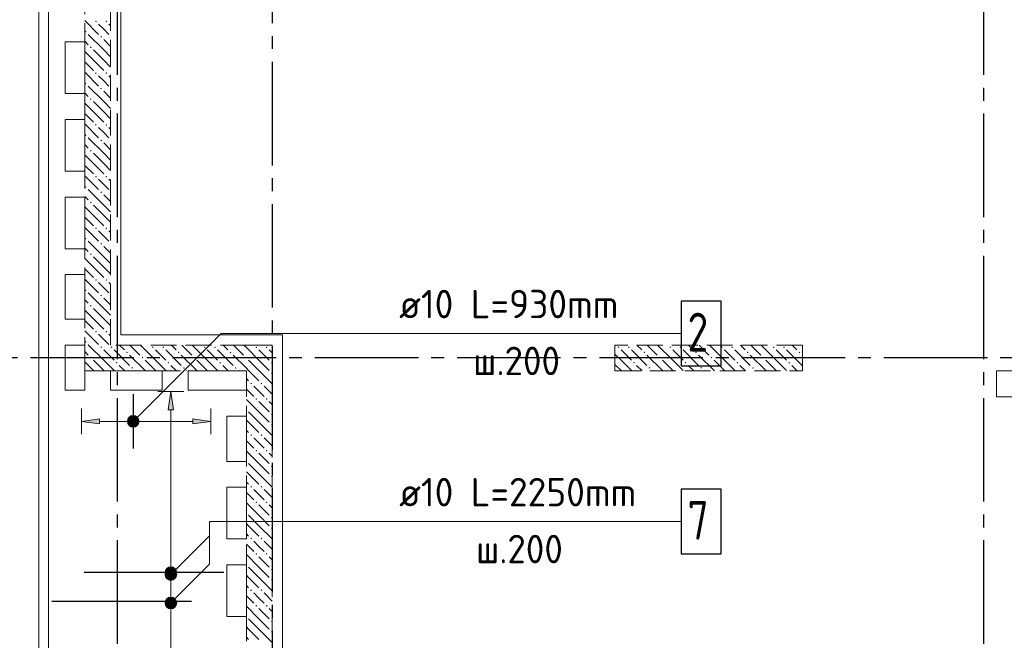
# Model space of a CAD drawing. Header units: millimetres. Extents: x 0 to 43617, y 0 to 59400.
# Tile 8 of 45: x 7171 to 14785, y 26946 to 31747. Entities that reach past the tile are written whole.
import ezdxf

# ---------------------------------------------------------------- set-up
doc = ezdxf.new("R2010")
doc.units = ezdxf.units.MM
doc.linetypes.add('______2', pattern=[270, 200, -70])
doc.linetypes.add('______5', pattern=[1100, 800, -100, 100, -100])
for name, color, linetype, lineweight in [('Standard', 7, 'Continuous', 25), ('ЖБ Пилон', 180, 'Continuous', 25), ('Обрамление П-обр. равн.', 7, 'Continuous', 25), ('Оси', 40, '______5', 18), ('Позиционная метка линия выноска', 7, 'Continuous', 13), ('Позиционная метка номер позиции', 7, 'Continuous', 13)]:
    doc.layers.add(name, color=color, linetype=linetype, lineweight=lineweight)
doc.layers.add('ЖБ Перекрытие верхний уровень', color=7, linetype='Continuous', lineweight=25, true_color=0xe0e0ff)
doc.layers.add('ЖБ Стена верхний уровень', color=7, linetype='Continuous', lineweight=25, true_color=0x006e00)
doc.styles.add('ISOCPEUR', font='txt')

msp = doc.modelspace()

# ---------------------------------------------------------------- hatches: boundary and pattern name
at = {"layer": 'ЖБ Пилон', "linetype": 'Continuous', "lineweight": 18, "transparency": 33554687}
for points in [[(11794.5, 29213.1), (11801, 29219.6), (11807.5, 29213.1), (11801, 29206.6)], [(11874.5, 29213.1), (11881, 29219.6), (11887.5, 29213.1), (11881, 29206.6)], [(11994.5, 29173.1), (12001, 29179.6), (12007.5, 29173.1), (12001, 29166.6)], [(12194.5, 29213.1), (12201, 29219.6), (12207.5, 29213.1), (12201, 29206.6)], [(12274.5, 29213.1), (12281, 29219.6), (12287.5, 29213.1), (12281, 29206.6)], [(12394.5, 29173.1), (12401, 29179.6), (12407.5, 29173.1), (12401, 29166.6)], [(12594.5, 29213.1), (12601, 29219.6), (12607.5, 29213.1), (12601, 29206.6)], [(12674.5, 29213.1), (12681, 29219.6), (12687.5, 29213.1), (12681, 29206.6)], [(12794.5, 29173.1), (12801, 29179.6), (12807.5, 29173.1), (12801, 29166.6)], [(12994.5, 29213.1), (13001, 29219.6), (13007.5, 29213.1), (13001, 29206.6)], [(13074.5, 29213.1), (13081, 29219.6), (13087.5, 29213.1), (13081, 29206.6)], [(13194.5, 29173.1), (13201, 29179.6), (13207.5, 29173.1), (13201, 29166.6)], [(11914.5, 29093.1), (11921, 29099.6), (11927.5, 29093.1), (11921, 29086.6)], [(12114.5, 29133.1), (12121, 29139.6), (12127.5, 29133.1), (12121, 29126.6)], [(12314.5, 29093.1), (12321, 29099.6), (12327.5, 29093.1), (12321, 29086.6)], [(12514.5, 29133.1), (12521, 29139.6), (12527.5, 29133.1), (12521, 29126.6)], [(12714.5, 29093.1), (12721, 29099.6), (12727.5, 29093.1), (12721, 29086.6)], [(12914.5, 29133.1), (12921, 29139.6), (12927.5, 29133.1), (12921, 29126.6)], [(13114.5, 29093.1), (13121, 29099.6), (13127.5, 29093.1), (13121, 29086.6)], [(12034.5, 29053.1), (12041, 29059.6), (12047.4, 29053.1), (12041, 29046.6)], [(12434.5, 29053.1), (12441, 29059.6), (12447.4, 29053.1), (12441, 29046.6)], [(12834.5, 29053.1), (12841, 29059.6), (12847.4, 29053.1), (12841, 29046.6)]]:
    msp.add_hatch(color=7, dxfattribs=at).paths.add_polyline_path(points, flags=16)
at = {"layer": 'ЖБ Стена верхний уровень', "linetype": 'Continuous', "lineweight": 18, "transparency": 33554687}
for points in [[(7754.5, 31733.1), (7760.9, 31739.6), (7767.4, 31733.1), (7760.9, 31726.6)], [(7834.5, 31733.1), (7841, 31739.6), (7847.4, 31733.1), (7841, 31726.6)], [(7674.5, 31653.1), (7681, 31659.6), (7687.5, 31653.1), (7681, 31646.6)], [(7794.5, 31613.1), (7801, 31619.6), (7807.5, 31613.1), (7801, 31606.6)], [(7714.5, 31533.1), (7721, 31539.6), (7727.5, 31533.1), (7721, 31526.6)], [(7754.5, 31333.1), (7760.9, 31339.6), (7767.4, 31333.1), (7760.9, 31326.6)], [(7834.5, 31333.1), (7841, 31339.6), (7847.4, 31333.1), (7841, 31326.6)], [(7674.5, 31253.1), (7681, 31259.6), (7687.5, 31253.1), (7681, 31246.6)], [(7794.5, 31213.1), (7801, 31219.6), (7807.5, 31213.1), (7801, 31206.6)], [(7714.5, 31133.1), (7721, 31139.6), (7727.5, 31133.1), (7721, 31126.6)], [(7754.5, 30933.1), (7760.9, 30939.6), (7767.4, 30933.1), (7760.9, 30926.6)], [(7834.5, 30933.1), (7841, 30939.6), (7847.4, 30933.1), (7841, 30926.6)], [(7674.5, 30853.1), (7681, 30859.6), (7687.5, 30853.1), (7681, 30846.6)], [(7794.5, 30813.1), (7801, 30819.6), (7807.5, 30813.1), (7801, 30806.6)], [(7714.5, 30733.1), (7721, 30739.6), (7727.5, 30733.1), (7721, 30726.6)], [(7754.5, 30533.1), (7760.9, 30539.6), (7767.4, 30533.1), (7760.9, 30526.6)], [(7834.5, 30533.1), (7841, 30539.6), (7847.4, 30533.1), (7841, 30526.6)], [(7674.5, 30453.1), (7681, 30459.6), (7687.5, 30453.1), (7681, 30446.6)], [(7794.5, 30413.1), (7801, 30419.6), (7807.5, 30413.1), (7801, 30406.6)], [(7714.5, 30333.1), (7721, 30339.6), (7727.5, 30333.1), (7721, 30326.6)], [(7754.5, 30133.1), (7760.9, 30139.6), (7767.4, 30133.1), (7760.9, 30126.6)], [(7834.5, 30133.1), (7841, 30139.6), (7847.4, 30133.1), (7841, 30126.6)], [(7674.5, 30053.1), (7681, 30059.6), (7687.5, 30053.1), (7681, 30046.6)], [(7794.5, 30013.1), (7801, 30019.6), (7807.5, 30013.1), (7801, 30006.6)], [(7714.5, 29933.1), (7721, 29939.6), (7727.5, 29933.1), (7721, 29926.6)], [(7754.5, 29733.1), (7760.9, 29739.6), (7767.4, 29733.1), (7760.9, 29726.6)], [(7834.5, 29733.1), (7841, 29739.6), (7847.4, 29733.1), (7841, 29726.6)], [(7674.5, 29653.1), (7681, 29659.6), (7687.5, 29653.1), (7681, 29646.6)], [(7794.5, 29613.1), (7801, 29619.6), (7807.5, 29613.1), (7801, 29606.6)], [(7714.5, 29533.1), (7721, 29539.6), (7727.5, 29533.1), (7721, 29526.6)], [(7754.5, 29333.1), (7760.9, 29339.6), (7767.4, 29333.1), (7760.9, 29326.6)], [(7834.5, 29333.1), (7841, 29339.6), (7847.4, 29333.1), (7841, 29326.6)], [(7674.5, 29253.1), (7681, 29259.6), (7687.5, 29253.1), (7681, 29246.6)], [(7794.5, 29213.1), (7801, 29219.6), (7807.5, 29213.1), (7801, 29206.6)], [(7874.5, 29213.1), (7881, 29219.6), (7887.5, 29213.1), (7881, 29206.6)], [(7994.5, 29173.1), (8001, 29179.6), (8007.5, 29173.1), (8001, 29166.6)], [(8194.5, 29213.1), (8201, 29219.6), (8207.5, 29213.1), (8201, 29206.6)], [(8274.5, 29213.1), (8281, 29219.6), (8287.5, 29213.1), (8281, 29206.6)], [(8394.5, 29173.1), (8401, 29179.6), (8407.5, 29173.1), (8401, 29166.6)], [(8594.5, 29213.1), (8601, 29219.6), (8607.5, 29213.1), (8601, 29206.6)], [(8674.5, 29213.1), (8681, 29219.6), (8687.5, 29213.1), (8681, 29206.6)], [(8794.5, 29173.1), (8801, 29179.6), (8807.5, 29173.1), (8801, 29166.6)], [(8994.5, 29213.1), (9001, 29219.6), (9007.5, 29213.1), (9001, 29206.6)], [(9074.5, 29213.1), (9081, 29219.6), (9087.5, 29213.1), (9081, 29206.6)], [(7714.5, 29133.1), (7721, 29139.6), (7727.5, 29133.1), (7721, 29126.6)], [(7914.5, 29093.1), (7921, 29099.6), (7927.5, 29093.1), (7921, 29086.6)], [(8114.5, 29133.1), (8121, 29139.6), (8127.5, 29133.1), (8121, 29126.6)], [(8314.5, 29093.1), (8321, 29099.6), (8327.5, 29093.1), (8321, 29086.6)], [(8514.5, 29133.1), (8521, 29139.6), (8527.5, 29133.1), (8521, 29126.6)], [(8714.5, 29093.1), (8721, 29099.6), (8727.5, 29093.1), (8721, 29086.6)], [(8914.5, 29133.1), (8921, 29139.6), (8924, 29136.6), (8924, 29129.7), (8921, 29126.6)], [(8924, 29136.6), (8927.5, 29133.1), (8924, 29129.7)], [(9114.5, 29093.1), (9121, 29099.6), (9124, 29096.6), (9124, 29089.7), (9121, 29086.6)], [(8034.5, 29053.1), (8041, 29059.6), (8047.4, 29053.1), (8041, 29046.6)], [(8434.5, 29053.1), (8441, 29059.6), (8447.4, 29053.1), (8441, 29046.6)], [(8834.5, 29053.1), (8841, 29059.6), (8847.4, 29053.1), (8841, 29046.6)], [(9114.5, 29013.1), (9121, 29019.6), (9124, 29016.6), (9124, 29009.7), (9121, 29006.6)], [(8954.5, 28933.1), (8960.9, 28939.6), (8967.4, 28933.1), (8960.9, 28926.6)], [(9034.5, 28933.1), (9041, 28939.6), (9047.4, 28933.1), (9041, 28926.6)], [(8994.5, 28813.1), (9001, 28819.6), (9007.5, 28813.1), (9001, 28806.6)], [(9074.5, 28813.1), (9081, 28819.6), (9087.5, 28813.1), (9081, 28806.6)], [(8924, 28736.6), (8927.5, 28733.1), (8924, 28729.7)], [(9114.5, 28693.1), (9121, 28699.6), (9124, 28696.6), (9124, 28689.7), (9121, 28686.6)], [(9114.5, 28613.1), (9121, 28619.6), (9124, 28616.6), (9124, 28609.7), (9121, 28606.6)], [(8954.5, 28533.1), (8960.9, 28539.6), (8967.4, 28533.1), (8960.9, 28526.6)], [(9034.5, 28533.1), (9041, 28539.6), (9047.4, 28533.1), (9041, 28526.6)], [(8994.5, 28413.1), (9001, 28419.6), (9007.5, 28413.1), (9001, 28406.6)], [(9074.5, 28413.1), (9081, 28419.6), (9087.5, 28413.1), (9081, 28406.6)], [(8924, 28336.6), (8927.5, 28333.1), (8924, 28329.7)], [(9114.5, 28293.1), (9121, 28299.6), (9124, 28296.6), (9124, 28289.7), (9121, 28286.6)], [(9114.5, 28213.1), (9121, 28219.6), (9124, 28216.6), (9124, 28209.7), (9121, 28206.6)], [(8954.5, 28133.1), (8960.9, 28139.6), (8967.4, 28133.1), (8960.9, 28126.6)], [(9034.5, 28133.1), (9041, 28139.6), (9047.4, 28133.1), (9041, 28126.6)], [(8994.5, 28013.1), (9001, 28019.6), (9007.5, 28013.1), (9001, 28006.6)], [(9074.5, 28013.1), (9081, 28019.6), (9087.5, 28013.1), (9081, 28006.6)], [(8924, 27936.6), (8927.5, 27933.1), (8924, 27929.7)], [(9114.5, 27893.1), (9121, 27899.6), (9124, 27896.6), (9124, 27889.7), (9121, 27886.6)], [(9114.5, 27813.1), (9121, 27819.6), (9124, 27816.6), (9124, 27809.7), (9121, 27806.6)], [(8954.5, 27733.1), (8960.9, 27739.6), (8967.4, 27733.1), (8960.9, 27726.6)], [(9034.5, 27733.1), (9041, 27739.6), (9047.4, 27733.1), (9041, 27726.6)], [(8994.5, 27613.1), (9001, 27619.6), (9007.5, 27613.1), (9001, 27606.6)], [(9074.5, 27613.1), (9081, 27619.6), (9087.5, 27613.1), (9081, 27606.6)], [(8924, 27536.6), (8927.5, 27533.1), (8924, 27529.7)], [(9114.5, 27493.1), (9121, 27499.6), (9124, 27496.6), (9124, 27489.7), (9121, 27486.6)], [(9114.5, 27413.1), (9121, 27419.6), (9124, 27416.6), (9124, 27409.7), (9121, 27406.6)], [(8954.5, 27333.1), (8960.9, 27339.6), (8967.4, 27333.1), (8960.9, 27326.6)], [(9034.5, 27333.1), (9041, 27339.6), (9047.4, 27333.1), (9041, 27326.6)], [(8994.5, 27213.1), (9001, 27219.6), (9007.5, 27213.1), (9001, 27206.6)], [(9074.5, 27213.1), (9081, 27219.6), (9087.5, 27213.1), (9081, 27206.6)], [(8924, 27136.6), (8927.5, 27133.1), (8924, 27129.7)], [(9114.5, 27093.1), (9121, 27099.6), (9124, 27096.6), (9124, 27089.7), (9121, 27086.6)], [(9114.5, 27013.1), (9121, 27019.6), (9124, 27016.6), (9124, 27009.7), (9121, 27006.6)]]:
    msp.add_hatch(color=7, dxfattribs=at).paths.add_polyline_path(points, flags=16)
at = {"layer": 'Обрамление П-обр. равн.', "linetype": 'Continuous', "lineweight": 13, "transparency": 33554687}
for points in [[(8360.1, 28730), (8340.1, 28870), (8320, 28730)], [(8010.3, 28617.5), (8010.3, 28662.5), (8004, 28640)], [(8010.3, 28662.5), (8026.5, 28601.3), (8026.5, 28678.7)], [(8010.3, 28662.5), (8010.3, 28617.5), (8026.5, 28601.3)], [(8026.5, 28678.7), (8049, 28595), (8049, 28685)], [(8026.5, 28678.7), (8026.5, 28601.3), (8049, 28595)], [(8049, 28685), (8049, 28595), (8071.5, 28601.3)], [(8049, 28685), (8071.5, 28601.3), (8071.5, 28678.7)], [(8071.5, 28678.7), (8071.5, 28601.3), (8087.7, 28617.5)], [(8071.5, 28678.7), (8087.7, 28617.5), (8087.7, 28662.5)], [(8087.7, 28662.5), (8087.7, 28617.5), (8094, 28640)], [(8509, 28620), (8649, 28640), (8509, 28660)], [(8295.1, 27470), (8385.1, 27470), (8378.7, 27492.5)], [(8295.1, 27470), (8378.7, 27492.5), (8301.3, 27492.5)], [(8301.3, 27492.5), (8378.7, 27492.5), (8362.6, 27508.7)], [(8301.3, 27492.5), (8362.6, 27508.7), (8317.6, 27508.7)], [(8317.6, 27508.7), (8362.6, 27508.7), (8340.1, 27515)], [(8301.3, 27447.5), (8385.1, 27470), (8295.1, 27470)], [(8301.3, 27447.5), (8378.7, 27447.5), (8385.1, 27470)], [(8317.6, 27431.3), (8378.7, 27447.5), (8301.3, 27447.5)], [(8317.6, 27431.3), (8362.6, 27431.3), (8378.7, 27447.5)], [(8362.6, 27431.3), (8317.6, 27431.3), (8340.1, 27425)]]:
    msp.add_hatch(color=7, dxfattribs=at).paths.add_polyline_path(points)
msp.add_hatch(color=7, dxfattribs=at).paths.add_polyline_path([(7789, 28620), (7649, 28640), (7789, 28660)], flags=16)
at = {"layer": 'Позиционная метка номер позиции', "linetype": 'Continuous', "lineweight": 13, "transparency": 33554687}
for points in [[(8005.7, 28651.5), (8080.8, 28608.2), (8017.2, 28671.8)], [(8005.7, 28628.5), (8060.4, 28596.7), (8005.7, 28651.5)], [(8005.7, 28651.5), (8060.4, 28596.7), (8080.8, 28608.2)], [(8037.5, 28596.7), (8005.7, 28628.5), (8017.2, 28608.2)], [(8005.7, 28628.5), (8037.5, 28596.7), (8060.4, 28596.7)], [(8017.2, 28671.8), (8092.3, 28628.5), (8037.5, 28683.3)], [(8017.2, 28671.8), (8080.8, 28608.2), (8092.3, 28628.5)], [(8037.5, 28683.3), (8092.3, 28628.5), (8092.3, 28651.5)], [(8037.5, 28683.3), (8092.3, 28651.5), (8060.4, 28683.3)], [(8060.4, 28683.3), (8092.3, 28651.5), (8080.8, 28671.8)], [(8296.8, 27466.5), (8371.9, 27423.2), (8308.2, 27486.8)], [(8308.2, 27486.8), (8383.3, 27443.5), (8328.6, 27498.3)], [(8308.2, 27486.8), (8371.9, 27423.2), (8383.3, 27443.5)], [(8328.6, 27498.3), (8383.3, 27443.5), (8383.3, 27466.5)], [(8328.6, 27498.3), (8383.3, 27466.5), (8351.5, 27498.3)], [(8351.5, 27498.3), (8383.3, 27466.5), (8371.9, 27486.8)], [(8296.8, 27443.5), (8351.5, 27411.7), (8296.8, 27466.5)], [(8296.8, 27466.5), (8351.5, 27411.7), (8371.9, 27423.2)], [(8328.6, 27411.7), (8296.8, 27443.5), (8308.2, 27423.2)], [(8296.8, 27443.5), (8328.6, 27411.7), (8351.5, 27411.7)], [(8296.8, 27246.5), (8371.9, 27203.2), (8308.2, 27266.8)], [(8308.2, 27266.8), (8383.3, 27223.5), (8328.6, 27278.3)], [(8308.2, 27266.8), (8371.9, 27203.2), (8383.3, 27223.5)], [(8328.6, 27278.3), (8383.3, 27223.5), (8383.3, 27246.5)], [(8328.6, 27278.3), (8383.3, 27246.5), (8351.5, 27278.3)], [(8351.5, 27278.3), (8383.3, 27246.5), (8371.9, 27266.8)], [(8296.8, 27223.5), (8351.5, 27191.7), (8296.8, 27246.5)], [(8296.8, 27246.5), (8351.5, 27191.7), (8371.9, 27203.2)], [(8328.6, 27191.7), (8296.8, 27223.5), (8308.2, 27203.2)], [(8296.8, 27223.5), (8328.6, 27191.7), (8351.5, 27191.7)]]:
    msp.add_hatch(color=7, dxfattribs=at).paths.add_polyline_path(points)

# ---------------------------------------------------------------- linework, layer by layer
at = {"layer": 'Standard', "color": 254, "linetype": 'Continuous', "lineweight": 13, "true_color": 0xc4c4ff, "transparency": 33554687}
msp.add_lwpolyline([(7319, 10025), (33145, 10025), (33145, 57291), (7319, 57291), (7319, 10025)], dxfattribs=at)
at = {"layer": 'ЖБ Перекрытие верхний уровень', "color": 7, "linetype": 'Continuous', "lineweight": 18, "transparency": 33554687}
for p, q in [((7394, 57220), (7394, 22670)), ((7524, 31575), (7674, 31575)), ((7524, 31175), (7524, 31575)), ((7674, 31575), (7674, 31175)), ((7674, 31175), (7524, 31175)), ((7524, 30575), (7524, 30975)), ((7524, 30975), (7674, 30975)), ((7674, 30975), (7674, 30575)), ((7674, 30575), (7524, 30575)), ((7524, 30375), (7674, 30375)), ((7524, 29975), (7524, 30375)), ((7674, 30375), (7674, 29975)), ((7674, 29975), (7524, 29975)), ((7524, 29430), (7524, 29775)), ((7524, 29775), (7674, 29775)), ((7674, 29775), (7674, 29430)), ((7674, 29430), (7524, 29430)), ((7524, 28880), (7524, 29230)), ((7524, 29230), (7674, 29230)), ((7674, 29230), (7674, 28880)), ((7874, 29030), (8274, 29030)), ((7874, 28880), (7874, 29030)), ((8274, 29030), (8274, 28880)), ((8474, 28880), (8474, 29030)), ((8474, 29030), (8924, 29030)), ((8924, 29030), (8924, 28880)), ((14924, 29030), (14724, 29030)), ((14724, 29030), (14724, 28830)), ((7674, 28880), (7524, 28880)), ((8274, 28880), (7874, 28880)), ((8924, 28880), (8474, 28880)), ((14724, 28830), (14924, 28830)), ((8774, 28330), (8774, 28680)), ((8774, 28680), (8924, 28680)), ((8924, 28680), (8924, 28330)), ((8924, 28330), (8774, 28330)), ((8774, 27730), (8774, 28130)), ((8774, 28130), (8924, 28130)), ((8924, 28130), (8924, 27730)), ((8924, 27730), (8774, 27730)), ((8774, 27130), (8774, 27530)), ((8774, 27530), (8924, 27530)), ((8924, 27530), (8924, 27130)), ((8924, 27130), (8774, 27130))]:
    msp.add_line(p, q, dxfattribs=at)
at = {"layer": 'ЖБ Пилон', "color": 253, "linetype": '______2', "lineweight": 13, "true_color": 0xa0a0a0, "transparency": 33554687}
for p, q in [((13224, 29230), (11774, 29230)), ((11774, 29230), (11774, 29030)), ((13224, 29030), (13224, 29230)), ((11774, 29030), (13224, 29030))]:
    msp.add_line(p, q, dxfattribs=at)
at = {"layer": 'ЖБ Пилон', "color": 9, "linetype": 'Continuous', "lineweight": 18, "true_color": 0xc7c7c7, "transparency": 33554687}
for p, q in [((11821, 29193.1), (11901, 29113.1)), ((11901, 29193.1), (12021, 29073.1)), ((11944.1, 29230), (11981, 29193.1)), ((12024.1, 29230), (12101, 29153.1)), ((12221, 29113.1), (12104.1, 29230)), ((12221, 29193.1), (12301, 29113.1)), ((12301, 29193.1), (12421, 29073.1)), ((12344.1, 29230), (12381, 29193.1)), ((12424.1, 29230), (12501, 29153.1)), ((12621, 29113.1), (12504.1, 29230)), ((12621, 29193.1), (12701, 29113.1)), ((12701, 29193.1), (12821, 29073.1)), ((12744.1, 29230), (12781, 29193.1)), ((12824.1, 29230), (12901, 29153.1)), ((13021, 29113.1), (12904.1, 29230)), ((13021, 29193.1), (13101, 29113.1)), ((13101, 29193.1), (13221, 29073.1)), ((13144.1, 29230), (13181, 29193.1)), ((11821, 29113.1), (11774, 29160.1)), ((11821, 29113.1), (11901, 29033.1)), ((12141, 29033.1), (12021, 29153.1)), ((12141, 29113.1), (12221, 29033.1)), ((12221, 29113.1), (12301, 29033.1)), ((12541, 29033.1), (12421, 29153.1)), ((12541, 29113.1), (12621, 29033.1)), ((12621, 29113.1), (12701, 29033.1)), ((12941, 29033.1), (12821, 29153.1)), ((12941, 29113.1), (13021, 29033.1)), ((13021, 29113.1), (13101, 29033.1)), ((13224, 29150.1), (13221, 29153.1)), ((11774, 29080.1), (11821, 29033.1)), ((11821, 29033.1), (11824.1, 29030)), ((11981, 29033.1), (11941, 29073.1)), ((11984.1, 29030), (11981, 29033.1)), ((12060.9, 29033.1), (12064.1, 29030)), ((12141, 29033.1), (12144.1, 29030)), ((12221, 29033.1), (12224.1, 29030)), ((12381, 29033.1), (12341, 29073.1)), ((12384.1, 29030), (12381, 29033.1)), ((12460.9, 29033.1), (12464.1, 29030)), ((12541, 29033.1), (12544.1, 29030)), ((12621, 29033.1), (12624.1, 29030)), ((12781, 29033.1), (12741, 29073.1)), ((12784.1, 29030), (12781, 29033.1)), ((12860.9, 29033.1), (12864.1, 29030)), ((12941, 29033.1), (12944.1, 29030)), ((13021, 29033.1), (13024.1, 29030)), ((13181, 29033.1), (13141, 29073.1)), ((13184.1, 29030), (13181, 29033.1))]:
    msp.add_line(p, q, dxfattribs=at)
at = {"layer": 'ЖБ Стена верхний уровень', "color": 251, "linetype": '______2', "lineweight": 13, "true_color": 0x656565, "transparency": 33554687}
for p, q in [((7674, 32530), (7674, 29230)), ((7874, 29230), (7874, 32330)), ((7674, 29230), (7674, 29030)), ((8924, 29230), (7874, 29230)), ((9124, 29230), (8924, 29230)), ((9124, 25930), (9124, 29230)), ((7674, 29030), (8924, 29030)), ((8924, 29030), (8924, 22870))]:
    msp.add_line(p, q, dxfattribs=at)
at = {"layer": 'ЖБ Стена верхний уровень', "color": 9, "linetype": 'Continuous', "lineweight": 18, "true_color": 0xc7c7c7, "transparency": 33554687}
for p, q in [((7674, 31740.1), (7781, 31633.1)), ((7821, 31673.1), (7781, 31713.1)), ((7860.9, 31713.1), (7874, 31700.1)), ((7821, 31513.1), (7701, 31633.1)), ((7860.9, 31633.1), (7821, 31673.1)), ((7674, 31580.1), (7701, 31553.1)), ((7821, 31593.1), (7874, 31540.1)), ((7741, 31433.1), (7674, 31500.1)), ((7741, 31513.1), (7821, 31433.1)), ((7821, 31513.1), (7874, 31460.1)), ((7674, 31420.1), (7741, 31353.1)), ((7741, 31433.1), (7821, 31353.1)), ((7821, 31433.1), (7874, 31380.1)), ((7674, 31340.1), (7781, 31233.1)), ((7821, 31273.1), (7781, 31313.1)), ((7860.9, 31313.1), (7874, 31300.1)), ((7821, 31113.1), (7701, 31233.1)), ((7860.9, 31233.1), (7821, 31273.1)), ((7674, 31180.1), (7701, 31153.1)), ((7821, 31193.1), (7874, 31140.1)), ((7741, 31033.1), (7674, 31100.1)), ((7741, 31113.1), (7821, 31033.1)), ((7821, 31113.1), (7874, 31060.1)), ((7674, 31020.1), (7741, 30953.1)), ((7741, 31033.1), (7821, 30953.1)), ((7821, 31033.1), (7874, 30980.1)), ((7674, 30940.1), (7781, 30833.1)), ((7821, 30873.1), (7781, 30913.1)), ((7860.9, 30913.1), (7874, 30900.1)), ((7860.9, 30833.1), (7821, 30873.1)), ((7674, 30780.1), (7701, 30753.1)), ((7821, 30713.1), (7701, 30833.1)), ((7821, 30793.1), (7874, 30740.1)), ((7741, 30633.1), (7674, 30700.1)), ((7741, 30713.1), (7821, 30633.1)), ((7821, 30713.1), (7874, 30660.1)), ((7674, 30620.1), (7741, 30553.1)), ((7741, 30633.1), (7821, 30553.1)), ((7821, 30633.1), (7874, 30580.1)), ((7674, 30540.1), (7781, 30433.1)), ((7821, 30473.1), (7781, 30513.1)), ((7860.9, 30433.1), (7821, 30473.1)), ((7860.9, 30513.1), (7874, 30500.1)), ((7674, 30380.1), (7701, 30353.1)), ((7821, 30313.1), (7701, 30433.1)), ((7821, 30393.1), (7874, 30340.1)), ((7741, 30313.1), (7821, 30233.1)), ((7821, 30313.1), (7874, 30260.1)), ((7741, 30233.1), (7674, 30300.1)), ((7741, 30233.1), (7821, 30153.1)), ((7821, 30233.1), (7874, 30180.1)), ((7674, 30220.1), (7741, 30153.1)), ((7674, 30140.1), (7781, 30033.1)), ((7821, 30073.1), (7781, 30113.1)), ((7860.9, 30113.1), (7874, 30100.1)), ((7821, 29913.1), (7701, 30033.1)), ((7860.9, 30033.1), (7821, 30073.1)), ((7674, 29980.1), (7701, 29953.1)), ((7821, 29993.1), (7874, 29940.1)), ((7741, 29833.1), (7674, 29900.1)), ((7741, 29913.1), (7821, 29833.1)), ((7821, 29913.1), (7874, 29860.1)), ((7674, 29820.1), (7741, 29753.1)), ((7741, 29833.1), (7821, 29753.1)), ((7821, 29833.1), (7874, 29780.1)), ((7674, 29740.1), (7781, 29633.1)), ((7821, 29673.1), (7781, 29713.1)), ((7860.9, 29713.1), (7874, 29700.1)), ((7821, 29513.1), (7701, 29633.1)), ((7860.9, 29633.1), (7821, 29673.1)), ((7674, 29580.1), (7701, 29553.1)), ((7821, 29593.1), (7874, 29540.1)), ((7741, 29433.1), (7674, 29500.1)), ((7741, 29513.1), (7821, 29433.1)), ((7821, 29513.1), (7874, 29460.1)), ((7674, 29420.1), (7741, 29353.1)), ((7741, 29433.1), (7821, 29353.1)), ((7821, 29433.1), (7874, 29380.1)), ((7674, 29340.1), (7781, 29233.1)), ((7821, 29273.1), (7781, 29313.1)), ((7860.9, 29233.1), (7821, 29273.1)), ((7860.9, 29313.1), (7874, 29300.1)), ((7674, 29180.1), (7701, 29153.1)), ((7704.1, 29230), (7701, 29233.1)), ((7821, 29113.1), (7704.1, 29230)), ((7821, 29193.1), (7901, 29113.1)), ((7901, 29193.1), (8021, 29073.1)), ((7944.1, 29230), (7981, 29193.1)), ((8024.1, 29230), (8101, 29153.1)), ((8221, 29113.1), (8104.1, 29230)), ((8221, 29193.1), (8301, 29113.1)), ((8301, 29193.1), (8421, 29073.1)), ((8344.1, 29230), (8381, 29193.1)), ((8424.1, 29230), (8501, 29153.1)), ((8621, 29113.1), (8504.1, 29230)), ((8621, 29193.1), (8701, 29113.1)), ((8701, 29193.1), (8821, 29073.1)), ((8744.1, 29230), (8781, 29193.1)), ((8824.1, 29230), (8901, 29153.1)), ((8924, 29210.1), (8904.1, 29230)), ((9021, 29113.1), (8924, 29210.1)), ((9021, 29193.1), (9101, 29113.1)), ((9101, 29193.1), (9124, 29170.1)), ((7741, 29033.1), (7674, 29100.1)), ((7741, 29113.1), (7821, 29033.1)), ((7821, 29113.1), (7901, 29033.1)), ((8141, 29033.1), (8021, 29153.1)), ((8141, 29113.1), (8221, 29033.1)), ((8221, 29113.1), (8301, 29033.1)), ((8541, 29033.1), (8421, 29153.1)), ((8541, 29113.1), (8621, 29033.1)), ((8621, 29113.1), (8701, 29033.1)), ((8924, 29050.1), (8821, 29153.1)), ((8941, 29113.1), (9021, 29033.1)), ((9021, 29113.1), (9101, 29033.1)), ((7741, 29033.1), (7744.1, 29030)), ((7821, 29033.1), (7824.1, 29030)), ((7981, 29033.1), (7941, 29073.1)), ((7984.1, 29030), (7981, 29033.1)), ((8060.9, 29033.1), (8064.1, 29030)), ((8141, 29033.1), (8144.1, 29030)), ((8221, 29033.1), (8224.1, 29030)), ((8381, 29033.1), (8341, 29073.1)), ((8384.1, 29030), (8381, 29033.1)), ((8460.9, 29033.1), (8464.1, 29030)), ((8541, 29033.1), (8544.1, 29030)), ((8621, 29033.1), (8624.1, 29030)), ((8781, 29033.1), (8741, 29073.1)), ((8784.1, 29030), (8781, 29033.1)), ((8860.9, 29033.1), (8864.1, 29030)), ((8941, 29033.1), (8924, 29050.1)), ((8941, 29033.1), (9021, 28953.1)), ((9021, 29033.1), (9124, 28930.1)), ((8924, 28970.1), (8941, 28953.1)), ((8924, 28890.1), (8981, 28833.1)), ((9021, 28873.1), (8981, 28913.1)), ((9060.9, 28833.1), (9021, 28873.1)), ((9060.9, 28913.1), (9124, 28850.1)), ((9021, 28713.1), (8924, 28810.1)), ((9021, 28793.1), (9101, 28713.1)), ((9101, 28793.1), (9124, 28770.1)), ((8941, 28713.1), (9021, 28633.1)), ((9021, 28713.1), (9101, 28633.1)), ((8941, 28633.1), (8924, 28650.1)), ((8941, 28633.1), (9021, 28553.1)), ((9021, 28633.1), (9124, 28530.1)), ((8924, 28570.1), (8941, 28553.1)), ((8924, 28490.1), (8981, 28433.1)), ((9021, 28473.1), (8981, 28513.1)), ((9060.9, 28513.1), (9124, 28450.1)), ((9021, 28313.1), (8924, 28410.1)), ((9060.9, 28433.1), (9021, 28473.1)), ((9021, 28393.1), (9101, 28313.1)), ((9101, 28393.1), (9124, 28370.1)), ((8941, 28233.1), (8924, 28250.1)), ((8941, 28313.1), (9021, 28233.1)), ((9021, 28313.1), (9101, 28233.1)), ((8941, 28233.1), (9021, 28153.1)), ((9021, 28233.1), (9124, 28130.1)), ((8924, 28170.1), (8941, 28153.1)), ((9021, 28073.1), (8981, 28113.1)), ((9060.9, 28113.1), (9124, 28050.1)), ((8924, 28090.1), (8981, 28033.1)), ((9060.9, 28033.1), (9021, 28073.1)), ((9021, 27913.1), (8924, 28010.1)), ((9021, 27993.1), (9101, 27913.1)), ((9101, 27993.1), (9124, 27970.1)), ((8941, 27913.1), (9021, 27833.1)), ((9021, 27913.1), (9101, 27833.1)), ((8941, 27833.1), (8924, 27850.1)), ((8941, 27833.1), (9021, 27753.1)), ((9021, 27833.1), (9124, 27730.1)), ((8924, 27770.1), (8941, 27753.1)), ((8924, 27690.1), (8981, 27633.1)), ((9021, 27673.1), (8981, 27713.1)), ((9060.9, 27633.1), (9021, 27673.1)), ((9060.9, 27713.1), (9124, 27650.1)), ((9021, 27513.1), (8924, 27610.1)), ((9021, 27593.1), (9101, 27513.1)), ((9101, 27593.1), (9124, 27570.1)), ((8941, 27513.1), (9021, 27433.1)), ((9021, 27513.1), (9101, 27433.1)), ((8941, 27433.1), (8924, 27450.1)), ((8941, 27433.1), (9021, 27353.1)), ((9021, 27433.1), (9124, 27330.1)), ((8924, 27370.1), (8941, 27353.1)), ((8924, 27290.1), (8981, 27233.1)), ((9021, 27273.1), (8981, 27313.1)), ((9060.9, 27233.1), (9021, 27273.1)), ((9060.9, 27313.1), (9124, 27250.1)), ((9021, 27113.1), (8924, 27210.1)), ((9021, 27193.1), (9101, 27113.1)), ((9101, 27193.1), (9124, 27170.1)), ((8941, 27113.1), (9021, 27033.1)), ((9021, 27113.1), (9101, 27033.1)), ((8941, 27033.1), (8924, 27050.1)), ((8941, 27033.1), (9021, 26953.1)), ((9021, 27033.1), (9124, 26930.1)), ((8924, 26970.1), (8941, 26953.1))]:
    msp.add_line(p, q, dxfattribs=at)
at = {"layer": 'Обрамление П-обр. равн.', "color": 7, "linetype": 'Continuous', "lineweight": 13, "transparency": 33554687}
for p, q in [((10085.5, 29320), (12127.5, 29320)), ((10085.5, 27865), (12171.5, 27865))]:
    msp.add_line(p, q, dxfattribs=at)
at = {"layer": 'Обрамление П-обр. равн.', "color": 251, "linetype": 'Continuous', "lineweight": 13, "true_color": 0x494949, "transparency": 33554687}
for p, q in [((8340.1, 28870), (8240.1, 28870)), ((8340.1, 28870), (8320, 28730)), ((8360.1, 28730), (8340.1, 28870)), ((8340.1, 28870), (8440.1, 28870)), ((8340.1, 28870), (8340.1, 28870)), ((7649, 28640), (7649, 28740)), ((8320, 28730), (8360.1, 28730)), ((8340.1, 27500), (8340.1, 28730)), ((8649, 28640), (8649, 28740)), ((7649, 28640), (7789, 28660)), ((7789, 28620), (7649, 28640)), ((7649, 28640), (7649, 28540)), ((7649, 28640), (7649, 28640)), ((7789, 28660), (7789, 28620)), ((7789, 28640), (8019, 28640)), ((8049, 28685), (8049, 28685)), ((8079, 28640), (8509, 28640)), ((8649, 28640), (8509, 28660)), ((8509, 28660), (8509, 28620)), ((8509, 28620), (8649, 28640)), ((8649, 28640), (8649, 28540)), ((8649, 28640), (8649, 28640)), ((8049, 28595), (8049, 28595)), ((8295.1, 27470), (8295.1, 27470)), ((8340.1, 23210), (8340.1, 27440)), ((8385.1, 27470), (8385.1, 27470))]:
    msp.add_line(p, q, dxfattribs=at)
at = {"layer": 'Обрамление П-обр. равн.', "color": 7, "linetype": 'Continuous', "lineweight": 25, "transparency": 33554687}
for p, q in [((8049, 28850), (8049, 28430)), ((8749, 27470), (7669, 27470)), ((7419, 27250), (8499, 27250))]:
    msp.add_line(p, q, dxfattribs=at)
for points in [[(12285.5, 29070), (12595.5, 29070), (12595.5, 29570), (12285.5, 29570), (12285.5, 29070)], [(12285.5, 27615), (12595.5, 27615), (12595.5, 28115), (12285.5, 28115), (12285.5, 27615)]]:
    msp.add_lwpolyline(points, dxfattribs=at)
at = {"layer": 'Обрамление П-обр. равн.', "color": 251, "linetype": 'Continuous', "lineweight": 13, "true_color": 0x494949, "transparency": 33554687}
for centre in [(8049, 28640), (8340.1, 27470)]:
    msp.add_circle(centre, 45, dxfattribs=at)
at = {"layer": 'Оси', "color": 8, "linetype": '______5', "lineweight": -3, "transparency": 33554687}
for p, q in [((9124, 57820), (9124, 7100)), ((7924, 57420), (7924, 7100)), ((14624, 57420), (14624, 7100)), ((22354, 29130), (4600, 29130))]:
    msp.add_line(p, q, dxfattribs=at)
at = {"layer": 'Позиционная метка линия выноска', "color": 251, "linetype": 'Continuous', "lineweight": 13, "true_color": 0x494949, "transparency": 33554687}
msp.add_lwpolyline([(9204, 57170), (9204, 53290), (7954, 53290), (7954, 49730), (9204, 49730), (9204, 42770), (7954, 42770), (7954, 39210), (9204, 39210), (9204, 32250), (7954, 32250), (7954, 29310), (9204, 29310), (9204, 22590), (7954, 22590), (7954, 21275)], dxfattribs=at)
at = {"layer": 'Позиционная метка номер позиции', "color": 7, "linetype": 'Continuous', "lineweight": 13, "transparency": 33554687}
for p, q in [((8017.2, 28671.8), (8017.2, 28671.8)), ((8080.8, 28671.8), (8080.8, 28671.8)), ((8017.2, 28608.2), (8017.2, 28608.2)), ((8080.8, 28608.2), (8080.8, 28608.2)), ((8308.2, 27486.8), (8308.2, 27486.8)), ((8371.9, 27486.8), (8371.9, 27486.8)), ((8308.2, 27423.2), (8308.2, 27423.2)), ((8371.9, 27423.2), (8371.9, 27423.2)), ((8308.2, 27266.8), (8308.2, 27266.8)), ((8371.9, 27266.8), (8371.9, 27266.8)), ((8308.2, 27203.2), (8308.2, 27203.2)), ((8371.9, 27203.2), (8371.9, 27203.2))]:
    msp.add_line(p, q, dxfattribs=at)
for points in [[(8049, 28640), (8729, 29320), (12285.5, 29320)], [(8340.1, 27235), (8640.1, 27535), (8640.1, 27865), (12285.5, 27865)], [(8340.1, 27455), (8640.1, 27755), (8640.1, 27865), (12285.5, 27865)]]:
    msp.add_lwpolyline(points, dxfattribs=at)
for centre in [(8049, 28640), (8340.1, 27455), (8340.1, 27235)]:
    msp.add_circle(centre, 45, dxfattribs=at)

# ---------------------------------------------------------------- texts
at = {"layer": 'Обрамление П-обр. равн.', "color": 7, "linetype": 'Continuous', "lineweight": 13, "transparency": 33554687, "attachment_point": 7, "style": 'ISOCPEUR'}
for s, insert, char_height, width in [('\\W0.96;ø10 L=930mm ', (10105.5, 29437.3), 220, 1996.291), ('\\W0.78;2', (12335.5, 29180), 300, 326.407), ('\\W0.95;ш.200 ', (10677.5, 28997.3), 220, 962.122), ('\\W0.96;ø10 L=2250mm ', (10105.5, 27982.3), 220, 2150.516), ('\\W0.78;7', (12335.5, 27725), 300, 326.407), ('\\W0.95;ш.200 ', (10699.5, 27542.3), 220, 962.122)]:
    msp.add_mtext(s, dxfattribs=dict(at, insert=insert, char_height=char_height, width=width))

doc.saveas('drawing.dxf')
